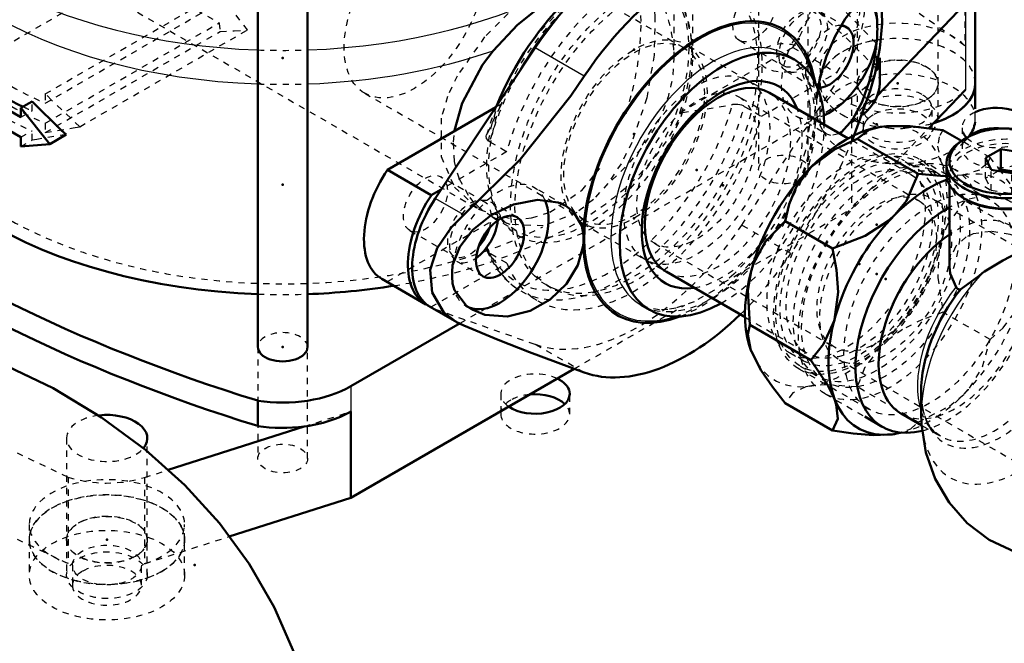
# Model space of a CAD drawing. Header units: millimetres. Extents: x -907 to 463, y -591 to 1160.
# Tile 17 of 60: x -205 to -46, y -209 to -108. Entities that reach past the tile are written whole.
import ezdxf

# ---------------------------------------------------------------- set-up
doc = ezdxf.new("R2010")
doc.units = ezdxf.units.MM
doc.linetypes.add('Dashed', pattern=[2, 1, -1])
for name, color, linetype, lineweight in [('2d ConnectionPoints', 7, 'Continuous', 50), ('AM_0', 7, 'Continuous', 50), ('AM_4', 3, 'Continuous', 25), ('AM_9', 6, 'Dashed', 25)]:
    doc.layers.add(name, color=color, linetype=linetype, lineweight=lineweight)

# ---------------------------------------------------------------- blocks, each defined once
blk = doc.blocks.new('2_TankUG1042142_0_in_HSVP164161451021531101300230_6')
at = {"layer": 'AM_0'}
blk.add_lwpolyline([(-156.51, -233.89), (-156.51, -233.86), (-157, -225.69), (-158.45, -217.74), (-160.8, -210.07), (-164, -202.73), (-168.02, -195.77), (-172.82, -189.21), (-178.38, -183.07), (-184.7, -177.39), (-191.78, -172.18), (-199.59, -167.49), (-208.1, -163.39)], dxfattribs=at)
blk = doc.blocks.new('17_Base_plate_2_15_1UG1041586_0_in_HSVP164161451021531101300230_6')
at = {"layer": 'AM_0'}
for centre, start_param, end_param in [((-47.73, -125.53), 0, 2.240752), ((-47.73, -125.53), 3.398932, 3.669341), ((-47.73, -128.8), 1.376089, 2.455114), ((-121.98, -168.39), 0.785398, 0.875846), ((-121.98, -168.39), 6.283185, 7.068583), ((-121.98, -168.39), 3.836543, 6.283185), ((-121.98, -171.66), 0.534847, 1.731535)]:
    blk.add_ellipse(centre, major_axis=(5.55, 0), ratio=0.577288, start_param=start_param, end_param=end_param, dxfattribs=at)
at = {"layer": 'AM_9'}
for p, q in [((-69.19, -122.47), (-69.19, -125.73)), ((-58.09, -125.73), (-58.09, -122.47)), ((-53.28, -125.53), (-53.28, -128.8)), ((-127.53, -168.39), (-127.53, -171.66)), ((-116.43, -171.66), (-116.43, -168.39)), ((-196.47, -195.95), (-196.47, -199.21)), ((-185.37, -199.21), (-185.37, -195.95))]:
    blk.add_line(p, q, dxfattribs=at)
for centre, start_param, end_param in [((-63.64, -122.47), 2.369641, 3.141593), ((-63.64, -122.47), 0.785398, 2.369641), ((-63.64, -122.47), 0.513595, 0.785398), ((-63.64, -122.47), 4.992995, 6.79678), ((-63.64, -122.47), 3.141593, 3.388893), ((-63.64, -122.47), 3.388893, 4.431783), ((-63.64, -125.73), -3.926991, -3.67644), ((-63.64, -125.73), 0, 2.356194), ((-47.73, -125.53), 2.240752, 3.398932), ((-63.64, -125.73), 2.879549, 3.141593), ((-63.64, -125.73), 2.606746, 2.879549), ((-63.64, -125.73), 3.141593, 6.283185), ((-63.64, -122.47), 4.431783, 4.992995), ((-47.73, -125.53), 3.669341, 6.092598), ((-47.73, -128.8), -3.828071, -3.703572), ((-47.73, -128.8), 0.534847, 1.376089), ((-47.73, -128.8), 2.883031, 6.283185), ((-47.73, -128.8), -3.439839, -3.400154), ((-47.73, -128.8), 2.606746, 2.843347), ((-47.73, -128.8), -3.703572, -3.67644), ((-121.98, -168.39), 0.875846, 3.836543), ((-121.98, -171.66), 2.356194, 2.980854), ((-121.98, -171.66), 1.731535, 2.356194), ((-121.98, -171.66), 3.141593, 6.818032), ((-121.98, -171.66), 2.980854, 3.141593), ((-190.92, -199.21), 3.141593, 8.63938), ((-190.92, -199.21), 2.356194, 3.141593)]:
    blk.add_ellipse(centre, major_axis=(5.55, 0), ratio=0.577288, start_param=start_param, end_param=end_param, dxfattribs=at)
blk.add_ellipse((-190.92, -195.95), major_axis=(5.55, 0), ratio=0.577288, dxfattribs=at)
blk = doc.blocks.new('36_Check_valve_UG1159572_0001_3_0_in_HSVP164161451021531101300230_6')
at = {"layer": 'AM_0'}
for p, q in [((-52.61, -127.19), (-52.96, -127.4)), ((-39.31, -127.4), (-39.67, -127.19)), ((-47.04, -128.99), (-49.48, -130.41)), ((-47.04, -132.26), (-47.04, -128.99)), ((-43.69, -129.51), (-47.04, -128.99)), ((-43.69, -131.96), (-43.69, -129.51)), ((-42.79, -131.44), (-43.69, -129.51)), ((-55.79, -131.33), (-55.79, -132.97)), ((-49.48, -130.41), (-48.59, -132.34)), ((-45.24, -132.86), (-42.79, -131.44)), ((-36.49, -132.97), (-36.49, -131.33)), ((-48.59, -132.34), (-45.24, -132.86)), ((-47.04, -132.26), (-47.47, -132.51)), ((-44.81, -132.61), (-47.04, -132.26)), ((-55.29, -134.74), (-55.29, -147.87)), ((-36.99, -137.87), (-36.99, -134.74)), ((-52.96, -136.91), (-52.61, -137.11)), ((-39.67, -137.11), (-39.31, -136.91)), ((-35.64, -136.99), (-35.99, -137.19)), ((-30.06, -138.79), (-32.51, -140.21)), ((-30.06, -142.06), (-30.06, -138.79)), ((-26.72, -139.31), (-30.06, -138.79)), ((-26.72, -141.76), (-26.72, -139.31)), ((-25.82, -141.24), (-26.72, -139.31)), ((-32.51, -140.21), (-31.62, -142.14)), ((-38.82, -141.13), (-38.82, -142.76)), ((-31.62, -142.14), (-28.27, -142.66)), ((-30.06, -142.06), (-30.5, -142.31)), ((-27.83, -142.4), (-30.06, -142.06)), ((-28.27, -142.66), (-25.82, -141.24)), ((-19.52, -142.76), (-19.52, -141.13)), ((-38.32, -144.53), (-38.32, -148.74)), ((-20.02, -153.82), (-20.02, -144.53)), ((-35.99, -146.7), (-35.64, -146.91)), ((-22.7, -146.91), (-22.34, -146.7)), ((-20.07, -154.75), (-20.02, -153.83)), ((-5.21, -160.69), (-9.55, -158.18)), ((-59.85, -168.07), (-59.84, -171.69)), ((-68.94, -172.05), (-66.11, -173.68)), ((-63.07, -171.57), (-59.74, -173.49)), ((-30.4, -194.3), (-26.06, -196.8))]:
    blk.add_line(p, q, dxfattribs=at)
for points in [[(-38.64, -142.6), (-40.1, -143.46), (-42.12, -144.54), (-44.35, -145.67), (-46.71, -146.89), (-49.65, -148.69), (-50.03, -148.97)], [(-9.77, -158.32), (-10.6, -155.52), (-12.51, -151.49), (-15.14, -147.93), (-18.42, -144.97), (-19.95, -143.93)], [(-55.29, -147.86), (-55.18, -149), (-54.24, -151.21)], [(-53.47, -151.52), (-50.54, -149.36), (-50.03, -148.97)], [(-29.97, -158.75), (-33.82, -156.14), (-36.53, -153.32), (-38.02, -150.53), (-38.32, -148.71)], [(-54.24, -151.21), (-53.98, -151.48), (-53.71, -151.59), (-53.47, -151.52)], [(-21.2, -157.67), (-20.71, -156.93), (-20.07, -154.78), (-20.07, -154.75)], [(-24.67, -159.67), (-22.61, -158.85), (-21.2, -157.67)], [(-29.97, -158.75), (-27.68, -159.61), (-24.93, -159.72), (-24.67, -159.67)], [(-59.84, -171.45), (-59.78, -173.25), (-59.08, -177.82), (-57.59, -182.06), (-55.35, -185.9), (-52.43, -189.21), (-48.9, -191.87), (-44.67, -193.86), (-40.31, -194.89), (-35.98, -195.05), (-31.75, -194.42), (-30.4, -194.05)]]:
    blk.add_lwpolyline(points, dxfattribs=at)
for centre, major_axis, ratio, start_param, end_param in [((-46.14, -130.93), (9.15, 0), 0.577288, 0.687564, 2.356194), ((-46.14, -131.33), (9.65, 0), 0.577288, 2.356194, 6.388356), ((-46.14, -130.93), (9.15, 0), 0.577288, 2.356194, 6.36923), ((-46.14, -131.33), (9.65, 0), 0.577288, 0.748437, 0.785236), ((-46.14, -132.97), (9.65, 0), 0.577288, 3.141593, 5.49795), ((-46.14, -132.97), (9.65, 0), 0.577288, 5.49795, 6.283185), ((-29.17, -140.72), (9.15, 0), 0.577288, 1.484752, 2.356194), ((-46.14, -133.38), (9.15, 0), 0.577288, 3.926828, 5.49795), ((-29.17, -141.13), (9.65, 0), 0.577288, 2.356194, 6.283185), ((-29.17, -140.72), (9.15, 0), 0.577288, 2.356194, 6.36923), ((-55.68, -155.63), (-10.42, -18.06), 0.577382, 3.90005, 6.796232), ((-29.17, -141.13), (9.65, 0), 0.577288, 6.283185, 6.388356), ((-54.32, -156.42), (-8.75, -15.16), 0.577382, 4.005515, 6.283185), ((-29.17, -142.76), (9.65, 0), 0.577288, 3.141593, 6.283185), ((-29.17, -143.17), (9.15, 0), 0.577288, 3.926828, 5.49795), ((-47.07, -160.6), (-9.04, -15.66), 0.577382, 4.451419, 5.503695), ((-19.98, -176.24), (-10.42, -18.06), 0.577382, 3.141593, 6.283185)]:
    blk.add_ellipse(centre, major_axis=major_axis, ratio=ratio, start_param=start_param, end_param=end_param, dxfattribs=at)
at = {"layer": 'AM_4'}
for centre, major_axis, start_param, end_param in [((-43.94, -162.41), (-11.24, -19.46), 4.319893, 5.495607), ((-48.07, -160.03), (-8.75, -15.16), 4.449508, 5.811021), ((-25.01, -173.33), (-11.25, -19.48), 2.750672, 3.609833), ((-22.93, -174.53), (-9.79, -16.96), 3.212161, 3.801336), ((-21.94, -175.11), (-9.5, -16.45), 3.543073, 5.881705), ((-25.01, -173.33), (-11.25, -19.48), 4.243986, 6.674106), ((-22.93, -174.53), (-9.79, -16.96), 4.052483, 6.212617)]:
    blk.add_ellipse(centre, major_axis=major_axis, ratio=0.577382, start_param=start_param, end_param=end_param, dxfattribs=at)
at = {"layer": 'AM_9'}
for p, q in [((-49.48, -133.68), (-49.48, -130.41)), ((-42.79, -134.71), (-42.79, -131.44)), ((-45.26, -137.57), (-54.45, -132.26)), ((-47.47, -132.51), (-49.48, -133.68)), ((-48.59, -135.61), (-48.59, -132.34)), ((-45.24, -136.12), (-45.24, -132.86)), ((-43.69, -132.78), (-44.81, -132.61)), ((-43.69, -132.78), (-43.69, -131.96)), ((-42.79, -134.71), (-43.69, -132.78)), ((-55.29, -133.38), (-55.29, -134.74)), ((-49.48, -133.68), (-48.59, -135.61)), ((-45.24, -136.12), (-42.79, -134.71)), ((-36.99, -134.74), (-36.99, -133.38)), ((-48.59, -135.61), (-45.24, -136.12)), ((-1.16, -169.78), (-58.08, -136.92)), ((-36.99, -141.36), (-36.99, -137.87)), ((-22.34, -137.19), (-22.7, -136.99)), ((-32.51, -143.47), (-32.51, -140.21)), ((-39.32, -144.87), (-45.57, -141.26)), ((-37.86, -141.94), (-37.02, -141.29)), ((-30.5, -142.31), (-32.51, -143.47)), ((-31.62, -145.4), (-31.62, -142.14)), ((-26.72, -142.58), (-27.83, -142.4)), ((-26.72, -142.58), (-26.72, -141.76)), ((-25.82, -144.51), (-26.72, -142.58)), ((-25.82, -144.51), (-25.82, -141.24)), ((-38.32, -143.17), (-38.32, -144.53)), ((-32.51, -143.47), (-31.62, -145.4)), ((-28.27, -145.92), (-28.27, -142.66)), ((-20.02, -144.53), (-20.02, -143.17)), ((-31.62, -145.4), (-28.27, -145.92)), ((-28.27, -145.92), (-25.82, -144.51)), ((-20.02, -153.83), (-20.05, -153.02)), ((-12.63, -158.55), (-12.31, -158.73)), ((-11.23, -159.35), (-12.44, -158.65)), ((-10.11, -161.3), (-9.61, -162.62)), ((1.05, -164.31), (-5.21, -160.69)), ((-73.08, -162.9), (-16.16, -195.76)), ((-9.61, -162.62), (-9.45, -163.2)), ((-9.11, -164.2), (-9.17, -162.37)), ((-9.09, -166.41), (-9.11, -164)), ((-75.3, -168.38), (-68.94, -172.05)), ((-59.74, -169.82), (-59.81, -169.17)), ((-59.74, -173.49), (-56.81, -175.18)), ((-31.44, -191.56), (-30.23, -192.26)), ((-26.82, -192.65), (-24.97, -191.68)), ((-25.15, -191.78), (-23.05, -190.59)), ((-29.63, -192.2), (-30.25, -192.06)), ((-26.06, -196.8), (-19.79, -200.42))]:
    blk.add_line(p, q, dxfattribs=at)
for points in [[(-32.31, -140.67), (-35.51, -140.99), (-37.12, -141.31)], [(-26.11, -141.34), (-26.88, -141.16), (-31.24, -140.66), (-32.31, -140.67)], [(-41.89, -144.08), (-42.85, -143.66), (-45.52, -142.73), (-48.6, -142.24), (-51.5, -142.62), (-52.61, -143.11), (-54.29, -144.63), (-55.16, -146.65), (-55.29, -147.86)], [(-36.99, -141.3), (-37.23, -141.58), (-38.36, -142.42), (-38.64, -142.6)], [(-19.95, -143.93), (-22.55, -142.57), (-26.11, -141.34)], [(-40.67, -144.13), (-41.01, -144.25), (-41.3, -144.25)], [(-38.32, -148.71), (-38.28, -148.07), (-37.47, -146.02), (-35.76, -144.47), (-33.37, -143.52), (-30.54, -143.28), (-27.6, -143.81), (-24.82, -145.12), (-22.47, -147.19), (-20.79, -149.96), (-20.05, -153.02)], [(-41.29, -144.25), (-40.62, -144.36), (-39.36, -144.85)], [(-9.17, -162.37), (-9.45, -159.92), (-9.77, -158.32)], [(-12.31, -158.73), (-11.36, -159.49), (-11.11, -159.75)], [(-11.11, -159.75), (-10.13, -161.27), (-10.11, -161.3)], [(-9.45, -163.2), (-9.3, -163.98), (-9.09, -166.54)], [(-59.32, -171.78), (-59.63, -170.55), (-59.74, -169.82)], [(-58.39, -173.71), (-58.89, -172.84), (-59.32, -171.78)], [(-56.76, -175.21), (-57.71, -174.5), (-58.39, -173.71)], [(-30.25, -192.06), (-31.08, -191.75), (-31.28, -191.65)], [(-30.4, -194.05), (-27.68, -193.05), (-26.82, -192.65)]]:
    blk.add_lwpolyline(points, dxfattribs=at)
for centre, major_axis, ratio, start_param, end_param in [((-46.14, -131.33), (9.65, 0), 0.577288, 0.785236, 2.356194), ((-46.14, -132.97), (9.65, 0), 0.577288, 0, 3.141593), ((-46.14, -133.38), (9.15, 0), 0.577288, 5.49795, 9.424778), ((-46.14, -131.33), (9.65, 0), 0.577288, 0.10517, 0.748437), ((-46.14, -130.93), (9.15, 0), 0.577288, 0.086044, 0.687564), ((-46.14, -133.38), (9.15, 0), 0.577288, 3.141593, 3.926828), ((-55.68, -155.63), (-10.42, -18.06), 0.577382, 0.513047, 3.90005), ((-29.17, -141.13), (9.65, 0), 0.577288, 0.10517, 2.356194), ((-29.17, -140.72), (9.15, 0), 0.577288, 0.086044, 1.484752), ((-29.17, -143.17), (9.15, 0), 0.577288, 5.49795, 9.424778), ((-29.17, -142.76), (9.65, 0), 0.577288, 6.283185, 8.63938), ((-54.32, -156.42), (-8.75, -15.16), 0.577382, 0, 4.005515), ((-29.17, -142.76), (9.65, 0), 0.577288, 2.356194, 3.141593), ((-43.94, -162.41), (-11.24, -19.46), 0.577382, 5.495607, 9.817112), ((-47.07, -160.6), (-9.04, -15.66), 0.577382, 5.503695, 9.685586), ((-48.07, -160.03), (-8.75, -15.16), 0.577382, 5.811021, 9.687496), ((-29.17, -143.17), (9.15, 0), 0.577288, 3.141593, 3.926828), ((-21.94, -175.11), (-9.5, -16.45), 0.577382, 5.881705, 9.826259), ((-22.93, -174.53), (-9.79, -16.96), 0.577382, 6.212617, 9.495346), ((-25.01, -173.33), (-11.25, -19.48), 0.577382, 0.390921, 2.750672), ((-19.98, -176.24), (-10.42, -18.06), 0.577382, 0, 3.141593)]:
    blk.add_ellipse(centre, major_axis=major_axis, ratio=ratio, start_param=start_param, end_param=end_param, dxfattribs=at)
for centre, major_axis in [((-64.88, -150.32), (-10.42, -18.06)), ((-65.58, -149.91), (9.56, 16.56)), ((-65.58, -149.91), (7.5, 12.99)), ((-20.73, -175.81), (-9.5, -16.45)), ((-9.37, -182.37), (-10.42, -18.06)), ((-8.66, -182.77), (-9.56, -16.56)), ((-8.66, -182.77), (7.5, 12.99))]:
    blk.add_ellipse(centre, major_axis=major_axis, ratio=0.577382, dxfattribs=at)
blk = doc.blocks.new('37_Nut_UG1064767_0002_6_0_in_HSVP164161451021531101300230_6')
at = {"layer": 'AM_0'}
for p, q in [((-53.38, -127.65), (-56.35, -125.94)), ((-60.32, -132.97), (-70.14, -127.3)), ((-74.11, -144.99), (-81.72, -140.59)), ((-77.63, -162.94), (-87.45, -157.27)), ((-74.11, -174.29), (-81.72, -169.9))]:
    blk.add_line(p, q, dxfattribs=at)
for points in [[(-70.14, -127.3), (-68.23, -125.86), (-66.39, -125.38)], [(-66.39, -125.38), (-65.39, -125.26), (-61.6, -125.29), (-56.35, -125.94)], [(-77.51, -131.8), (-77.41, -131.7), (-73.72, -128.98), (-70.14, -127.3)], [(-81.72, -140.59), (-81.11, -137.86), (-79.97, -135.09), (-77.51, -131.8)], [(-60.32, -132.97), (-62.23, -137.3), (-64.08, -139.56)], [(-55.55, -133.31), (-56.74, -133.29), (-60.32, -132.97)], [(-87.23, -148.64), (-86.83, -147.38), (-84.92, -143.85), (-81.72, -140.59)], [(-64.08, -139.56), (-65.07, -140.47), (-68.86, -142.92), (-74.11, -144.99)], [(-74.11, -144.99), (-73.48, -148.44), (-73.24, -152), (-73.8, -156.39)], [(-87.45, -157.27), (-87.73, -151.67), (-87.23, -148.64)], [(-73.8, -156.39), (-73.83, -156.53), (-75.56, -160.39), (-77.63, -162.94)], [(-87.23, -161.48), (-87.27, -161.39), (-87.78, -158.83), (-87.45, -157.27)], [(-81.72, -169.9), (-83.78, -167.27), (-85.61, -164.62), (-87.23, -161.48)], [(-77.63, -162.94), (-74.83, -167.1), (-73.8, -169.24)], [(-73.8, -169.24), (-73.51, -170.1), (-73.28, -172.4), (-74.11, -174.29)], [(-74.11, -174.29), (-70.81, -174.76), (-67.6, -175.02), (-64.08, -174.85)]]:
    blk.add_lwpolyline(points, dxfattribs=at)
for centre, start_param, end_param in [((-71.95, -146.24), 3.577844, 5.846772), ((-58.51, -153.99), 3.750824, 6.789892)]:
    blk.add_ellipse(centre, major_axis=(-11.5, -19.92), ratio=0.577382, start_param=start_param, end_param=end_param, dxfattribs=at)
at = {"layer": 'AM_9'}
for p, q in [((-48.74, -130.34), (-53.38, -127.65)), ((-60.83, -131.87), (-62.95, -130.65)), ((-48.78, -137.13), (-60.09, -130.6)), ((-48.74, -130.34), (-49.12, -131.11)), ((-46.96, -132.59), (-48.74, -130.34)), ((-53.56, -136.31), (-52.83, -137.29)), ((-43.01, -142.96), (-52.83, -137.29)), ((-48.74, -159.64), (-56.35, -155.25)), ((-80.95, -161.83), (-78.83, -163.05)), ((-79.56, -164.33), (-68.25, -170.86)), ((-60.32, -172.94), (-70.14, -167.27))]:
    blk.add_line(p, q, dxfattribs=at)
for points in [[(-56.35, -125.94), (-56.98, -127.02), (-57.22, -128.48), (-56.67, -130.99)], [(-56.67, -130.99), (-56.63, -131.09), (-55.11, -134.02)], [(-49.12, -131.11), (-49.35, -131.42), (-50.49, -132.36), (-52.95, -133.14)], [(-43.23, -138.75), (-43.63, -137.83), (-45.54, -134.56), (-46.96, -132.59)], [(-52.95, -133.14), (-53.05, -133.15), (-55.55, -133.31)], [(-52.83, -137.29), (-55.63, -141.12), (-56.67, -143.84)], [(-43.01, -142.96), (-42.73, -140.59), (-43.23, -138.75)], [(-56.67, -143.84), (-56.95, -145.16), (-57.18, -149.66), (-56.35, -155.25)], [(-43.23, -151.6), (-43.19, -151.46), (-42.68, -146.9), (-43.01, -142.96)], [(-48.74, -159.64), (-46.68, -157.74), (-44.85, -155.37), (-43.23, -151.6)], [(-56.35, -155.25), (-59.65, -156.43), (-62.86, -158), (-66.39, -160.68)], [(-52.95, -168.43), (-52.06, -167.46), (-49.96, -164.04), (-48.74, -159.64)], [(-66.39, -160.68), (-66.48, -160.78), (-68.96, -164.2), (-70.14, -167.27)], [(-77.51, -167.1), (-78.4, -167.28), (-80.5, -168.23), (-81.72, -169.9)], [(-70.14, -167.27), (-75.14, -166.92), (-77.51, -167.1)], [(-60.32, -172.94), (-55.32, -170.38), (-52.95, -168.43)], [(-64.08, -174.85), (-63.98, -174.84), (-61.5, -174.01), (-60.32, -172.94)]]:
    blk.add_lwpolyline(points, dxfattribs=at)
for centre, start_param, end_param in [((-71.95, -146.24), 5.846772, 9.861029), ((-58.51, -153.99), 0.506707, 3.750824)]:
    blk.add_ellipse(centre, major_axis=(-11.5, -19.92), ratio=0.577382, start_param=start_param, end_param=end_param, dxfattribs=at)
for centre, major_axis in [((-71.95, -146.24), (-9, -15.59)), ((-69.83, -147.46), (-9.74, -16.87)), ((-69.83, -147.46), (-9, -15.59)), ((-58.51, -153.99), (-9.74, -16.87))]:
    blk.add_ellipse(centre, major_axis=major_axis, ratio=0.577382, dxfattribs=at)
blk = doc.blocks.new('38_Pipe_pieceUG1159619_0001_6_0_in_HSVP164161451021531101300230_6')
at = {"layer": 'AM_0'}
for p, q in [((-71.58, -127.25), (-84.29, -119.92)), ((-100.91, -148.71), (-88.21, -156.05))]:
    blk.add_line(p, q, dxfattribs=at)
at = {"layer": 'AM_9'}
for p, q in [((-84.29, -119.92), (-87.68, -117.96)), ((-60.2, -137.32), (-89.19, -120.58)), ((-61.51, -133.07), (-71.58, -127.25)), ((-57.5, -132.64), (-60.33, -131.01)), ((-102.79, -144.14), (-73.8, -160.87)), ((-104.3, -146.76), (-100.91, -148.71)), ((-88.21, -156.05), (-78.14, -161.86)), ((-79.33, -163.92), (-76.5, -165.55))]:
    blk.add_line(p, q, dxfattribs=at)
for centre, major_axis in [((-95.99, -132.36), (8.31, 14.4)), ((-95.99, -132.36), (6.8, 11.78)), ((-69.83, -147.46), (9.5, 16.45)), ((-67, -149.1), (9.5, 16.45)), ((-69.83, -147.46), (8.31, 14.4)), ((-67, -149.1), (6.8, 11.78))]:
    blk.add_ellipse(centre, major_axis=major_axis, ratio=0.577382, dxfattribs=at)
blk = doc.blocks.new('100_WASHER1_3618060046_A0_11_0_in_HSVP164161451021531101300230_6')
at = {"layer": 'AM_9'}
for p, q in [((-203.42, -191.86), (-203.42, -197.58)), ((-197.42, -191.86), (-197.42, -197.58)), ((-184.42, -197.58), (-184.42, -191.86)), ((-178.42, -197.58), (-178.42, -191.86))]:
    blk.add_line(p, q, dxfattribs=at)
for centre, major_axis in [((-190.92, -191.86), (12.5, 0)), ((-190.92, -197.58), (12.5, 0)), ((-190.92, -197.58), (6.5, 0))]:
    blk.add_ellipse(centre, major_axis=major_axis, ratio=0.577288, dxfattribs=at)
for start_param, end_param in [(0, 3.141593), (3.141593, 5.497787), (5.497787, 6.283185)]:
    blk.add_ellipse((-190.92, -191.86), major_axis=(6.5, 0), ratio=0.577288, start_param=start_param, end_param=end_param, dxfattribs=at)
blk = doc.blocks.new('101_WASHER1_3618060046_A0_12_0_in_HSVP164161451021531101300230_6')
at = {"layer": 'AM_0'}
blk.add_line((-51.14, -122.47), (-51.14, -118.39), dxfattribs=at)
for centre, start_param, end_param in [((-63.64, -118.39), 5.497787, 6.283185), ((-63.64, -118.39), 5.19646, 5.497787), ((-63.64, -124.1), 5.878243, 6.206876)]:
    blk.add_ellipse(centre, major_axis=(12.5, 0), ratio=0.577288, start_param=start_param, end_param=end_param, dxfattribs=at)
at = {"layer": 'AM_9'}
for p, q in [((-76.14, -118.39), (-76.14, -124.1)), ((-70.14, -118.39), (-70.14, -124.1)), ((-57.14, -124.1), (-57.14, -118.39)), ((-51.14, -124.1), (-51.14, -122.47))]:
    blk.add_line(p, q, dxfattribs=at)
for centre, major_axis, start_param, end_param in [((-63.64, -118.39), (12.5, 0), 0, 1.798149), ((-63.64, -118.39), (12.5, 0), 1.883569, 2.224626), ((-63.64, -118.39), (12.5, 0), -4.485036, -4.399616), ((-63.64, -118.39), (12.5, 0), 2.224626, 4.126621), ((-63.64, -118.39), (6.5, 0), 2.030644, 3.846331), ((-63.64, -118.39), (6.5, 0), 3.846331, 8.313829), ((-63.64, -124.1), (12.5, 0), 6.206876, 9.424778), ((-63.64, -124.1), (6.5, 0), 3.141593, 8.558963), ((-63.64, -124.1), (6.5, 0), 2.275778, 2.57665), ((-63.64, -124.1), (6.5, 0), 2.57665, 3.141593), ((-63.64, -124.1), (12.5, 0), 3.141593, 4.380256), ((-63.64, -118.39), (12.5, 0), 4.126621, 4.174068), ((-63.64, -118.39), (12.5, 0), 4.174068, 4.478334), ((-63.64, -118.39), (12.5, 0), 4.919245, 5.19646), ((-63.64, -118.39), (12.5, 0), 4.478334, 4.506466), ((-63.64, -124.1), (12.5, 0), -0.830205, -0.566934), ((-63.64, -124.1), (12.5, 0), -0.566934, -0.404943), ((-63.64, -124.1), (12.5, 0), 4.67639, 5.45298), ((-63.64, -124.1), (12.5, 0), 4.380256, 4.637236), ((-63.64, -124.1), (12.5, 0), 4.637236, 4.67639)]:
    blk.add_ellipse(centre, major_axis=major_axis, ratio=0.577288, start_param=start_param, end_param=end_param, dxfattribs=at)
blk = doc.blocks.new('102_Stud_431251_9_0_in_HSVP164161451021531101300230_6')
at = {"layer": 'AM_0'}
for p, q in [((-166.63, 167.63), (-166.63, -160.84)), ((-158.63, -160.84), (-158.63, 167.63))]:
    blk.add_line(p, q, dxfattribs=at)
blk.add_ellipse((-162.63, -160.84), major_axis=(-4, 0), ratio=0.577288, start_param=0, end_param=3.141593, dxfattribs=at)
at = {"layer": 'AM_9'}
blk.add_ellipse((-162.63, -160.84), major_axis=(-4, 0), ratio=0.577288, start_param=3.141593, end_param=6.283185, dxfattribs=at)
blk = doc.blocks.new('105_Stud_431251_12_0_in_HSVP164161451021531101300230_6')
at = {"layer": 'AM_9'}
for p, q in [((-86.02, -94.45), (-86.02, -114.3)), ((-78.02, -114.3), (-78.02, -95.95))]:
    blk.add_line(p, q, dxfattribs=at)
blk.add_ellipse((-82.02, -114.3), major_axis=(-4, 0), ratio=0.577288, dxfattribs=at)
blk = doc.blocks.new('106_2463618060046G3_0_in_HSVP164161451021531101300230_6')
at = {"layer": 'AM_0'}
for p, q in [((-51.14, -118.39), (-51.14, -102.05)), ((-66.92, -120.38), (-52.7, -105.55)), ((-66.52, -118.38), (-66.52, -114.3)), ((-58.67, -125.65), (-52.7, -119.43)), ((-151.67, -167.16), (-134.08, -157)), ((-151.67, -185.13), (-115.71, -164.36)), ((-166.65, -169.48), (-166.65, -173.56)), ((-151.67, -171.25), (-151.67, -185.13)), ((-181.09, -180.64), (-159.17, -173.64)), ((-171.24, -191.37), (-151.67, -185.13))]:
    blk.add_line(p, q, dxfattribs=at)
for centre, major_axis, start_param, end_param in [((-82.02, -114.3), (15.5, 0), 6.073953, 6.283185), ((-82.02, -118.38), (15.5, 0), 5.681969, 6.283185), ((-63.64, -118.39), (12.5, 0), 5.19646, 6.283185), ((-61.03, -55.65), (223.68, 0), 3.780032, 4.220664), ((-61.03, -59.73), (223.68, 0), 3.780032, 4.220664), ((-162.63, -160.84), (-4, 0), 6.283185, 9.424778), ((-162.63, -160.84), (15.5, 0), 4.45059, 5.497787), ((-190.92, -175.53), (-6.5, 0), 2.704488, 4.913859), ((-162.63, -164.92), (15.5, 0), 4.937576, 5.497787), ((-162.63, -164.92), (15.5, 0), 4.45059, 4.937576)]:
    blk.add_ellipse(centre, major_axis=major_axis, ratio=0.577288, start_param=start_param, end_param=end_param, dxfattribs=at)
at = {"layer": 'AM_4'}
for p, q in [((-52.7, -105.55), (-52.7, -119.43)), ((-151.67, -167.16), (-151.67, -171.25))]:
    blk.add_line(p, q, dxfattribs=at)
at = {"layer": 'AM_9'}
for p, q in [((-52.81, -98.45), (-52.81, -112.33)), ((-70.14, -102.05), (-70.14, -118.39)), ((-57.14, -118.39), (-57.14, -102.05)), ((-67.05, -111.98), (-67.05, -116.07)), ((-86.02, -114.3), (-86.02, -132.26)), ((-78.02, -132.26), (-78.02, -114.3)), ((-71.06, -124.71), (-66.92, -120.38)), ((-134.08, -157), (-71.06, -120.63)), ((-71.06, -120.63), (-71.06, -138.59)), ((-71.06, -138.59), (-58.67, -125.65)), ((-91.74, -150.53), (-71.06, -138.59)), ((-115.71, -164.36), (-97.92, -154.1)), ((-166.63, -160.84), (-166.63, -178.8)), ((-158.63, -178.8), (-158.63, -160.84)), ((-159.17, -173.64), (-151.67, -171.25)), ((-197.42, -175.53), (-197.42, -191.86)), ((-184.42, -191.86), (-184.42, -175.53)), ((-184.87, -181.85), (-181.09, -180.64)), ((-197.17, -181.78), (-197.17, -195.66)), ((-184.87, -181.85), (-184.87, -195.73)), ((-203.42, -189.41), (-203.42, -191.86)), ((-178.42, -191.86), (-178.42, -189.41)), ((-184.87, -195.73), (-171.24, -191.37))]:
    blk.add_line(p, q, dxfattribs=at)
for centre, major_axis, start_param, end_param in [((-264.23, -177.04), (223.68, 0), 0.491725, 1.079072), ((-431.87, -287.69), (485.75, 0), 0.675584, 0.895212), ((-264.23, -172.95), (223.68, 0), 0.491725, 0.657356), ((-63.64, -115.94), (12.5, 0), 0.523599, 3.141593), ((-63.64, -118.39), (12.5, 0), 6.283185, 10.409806), ((-63.64, -115.94), (12.5, 0), 3.141593, 5.777893), ((-82.02, -114.3), (15.5, 0), 5.497787, 6.073953), ((-82.02, -118.38), (15.5, 0), 6.283185, 6.544985), ((-82.02, -118.38), (15.5, 0), -0.785398, -0.601216), ((-63.64, -118.39), (12.5, 0), 4.126621, 4.174068), ((-63.64, -118.39), (12.5, 0), 4.174068, 4.478334), ((-63.64, -118.39), (12.5, 0), 4.919245, 5.19646), ((-63.64, -118.39), (12.5, 0), 4.478334, 4.506466), ((106.6, 37.04), (485.75, 0), 3.91593, 4.036805), ((-162.63, -160.84), (-4, 0), 3.141593, 6.283185), ((-190.92, -175.53), (-6.5, 0), 4.913859, 8.987673), ((106.6, 23.16), (485.75, 0), 3.91593, 4.036805), ((-190.92, -189.41), (12.5, 0), 5.217681, 10.471976), ((-190.92, -175.53), (12.5, 0), 4.18879, 5.217681), ((-190.92, -191.86), (12.5, 0), 5.497787, 9.424778), ((-190.92, -191.86), (12.5, 0), 3.141593, 5.497787)]:
    blk.add_ellipse(centre, major_axis=major_axis, ratio=0.577288, start_param=start_param, end_param=end_param, dxfattribs=at)
for centre, major_axis in [((-82.02, -114.3), (-4, 0)), ((-63.64, -118.39), (-6.5, 0)), ((-82.02, -132.26), (-4, 0)), ((-162.63, -178.8), (-4, 0)), ((-190.92, -191.86), (-6.5, 0))]:
    blk.add_ellipse(centre, major_axis=major_axis, ratio=0.577288, dxfattribs=at)
blk = doc.blocks.new('116_Oval_flangeG_1___33_25_6_0_in_HSVP164161451021531101300230_6')
at = {"layer": 'AM_0'}
for p, q in [((-72.64, -99.15), (-88.74, -93.5)), ((-67.58, -101.98), (-71.84, -99.52)), ((-68.04, -101.81), (-67.62, -101.96)), ((-66.89, -102.78), (-66.3, -104.78)), ((-121.98, -112.68), (-138.08, -136.93)), ((-80.29, -114.55), (-81.7, -113.73)), ((-68.04, -119.62), (-70.83, -127.31)), ((-138.87, -154.38), (-134.61, -156.84)), ((-104.97, -154.05), (-103.56, -154.86)), ((-133.48, -157.4), (-134.63, -156.83))]:
    blk.add_line(p, q, dxfattribs=at)
for points in [[(-80.85, -98.06), (-73.55, -100.45), (-70.51, -101.29), (-68.04, -101.81)], [(-76.67, -120.8), (-76.14, -117.48), (-75.09, -114.03), (-73.7, -110.79), (-72.11, -108.01), (-70.46, -105.97), (-68.94, -105.02), (-68.12, -105.13)], [(-68.12, -105.13), (-67.75, -105.45), (-67.06, -107.22), (-66.93, -108.19)], [(-66.3, -104.78), (-66.24, -105.26), (-66.14, -108.75), (-66.51, -112.71), (-67.32, -116.95), (-68.04, -119.62)], [(-66.93, -111.13), (-67.36, -114.53), (-68.16, -117.99), (-69.34, -121.35), (-70.89, -124.28), (-72.66, -126.23), (-73.12, -126.51)], [(-133.48, -139.58), (-124.39, -130.65), (-116.25, -120.4), (-114.08, -117.24)], [(-135.31, -147.67), (-134.14, -144.69), (-132.03, -141.98), (-129.09, -139.64), (-125.46, -137.91), (-121.63, -137.16), (-118.26, -137.57), (-117.07, -138.11)], [(-117.07, -138.11), (-115.83, -139.06), (-114.5, -141.34), (-114.25, -142.5)], [(-134.63, -156.83), (-136.67, -155.26), (-138.59, -152.05), (-138.87, -148.44), (-137.77, -144.91), (-135.47, -141.53), (-133.48, -139.58)], [(-114.25, -144.53), (-115.11, -147.66), (-116.94, -150.66), (-119.55, -153.2), (-122.79, -155.03), (-126.43, -155.92), (-130.07, -155.64), (-132.14, -154.81)], [(-132.14, -154.81), (-133.11, -154.14), (-134.95, -151.71), (-135.31, -150.61)], [(-114.08, -164.96), (-122.88, -161.7), (-127.96, -159.69), (-133.48, -157.4)]]:
    blk.add_lwpolyline(points, dxfattribs=at)
for centre, major_axis, start_param, end_param in [((-105.36, -126.95), (-18.75, -32.48), 3.249641, 4.604178), ((-97.46, -131.51), (18.75, 32.48), 0.108048, 1.462585), ((-78.84, -111.64), (-7, -12.12), 3.141593, 3.249641), ((-74.6, -114.09), (-5.5, -9.53), 2.520622, 3.141593), ((-95.46, -132.67), (-13.3, -23.04), 2.530483, 5.450846), ((-74.6, -114.09), (-2.75, -4.76), 0.297276, 3.426416), ((-101.12, -129.4), (24.19, 41.9), -0.822719, -0.748239), ((-91.92, -134.71), (-11.64, -20.16), 2.356113, 7.058379), ((-74.6, -114.09), (-5.5, -9.53), 0.665222, 2.191604), ((-92.6, -134.32), (-8.31, -14.4), 3.141593, 6.283185), ((-91.92, -134.71), (-9.14, -15.84), 2.711893, 6.712885), ((-131.88, -142.26), (-7, -12.12), 4.604178, 6.283185), ((-127.63, -144.71), (-5.5, -9.53), 6.283185, 9.029701), ((-131.88, -142.26), (-2.75, -4.76), 0.880923, 2.26067), ((-121.98, -147.97), (5.5, 9.53), -0.898998, -0.67196), ((-95.46, -132.67), (-13.3, -23.04), 5.544566, 6.894295), ((-101.12, -129.4), (24.19, 41.9), -3.964312, -3.889832), ((-93.34, -133.89), (-11.64, -20.16), 0, 0.020475), ((-97.46, -131.51), (18.75, 32.48), 3.249641, 4.253075)]:
    blk.add_ellipse(centre, major_axis=major_axis, ratio=0.577382, start_param=start_param, end_param=end_param, dxfattribs=at)
blk.add_ellipse((-127.63, -144.71), major_axis=(2.75, 4.76), ratio=0.577382, dxfattribs=at)
at = {"layer": 'AM_4'}
for p, q in [((-80.85, -98.06), (-88.74, -93.5)), ((-68.04, -101.81), (-72.64, -99.15)), ((-114.08, -117.24), (-121.98, -112.68)), ((-133.48, -139.58), (-138.08, -136.93))]:
    blk.add_line(p, q, dxfattribs=at)
for centre, major_axis, start_param, end_param in [((-95.46, -132.67), (-13.14, -22.76), 2.57753, 6.847248), ((-93.34, -133.89), (-11.64, -20.16), 3.138423, 6.283185)]:
    blk.add_ellipse(centre, major_axis=major_axis, ratio=0.577382, start_param=start_param, end_param=end_param, dxfattribs=at)
at = {"layer": 'AM_9'}
for p, q in [((-91.3, -102.59), (-92, -102.19)), ((-68.09, -105.15), (-69.1, -104.57)), ((-71.85, -109.33), (-76.09, -106.88)), ((-84.29, -119.92), (-97.75, -112.15)), ((-88.74, -141.22), (-72.64, -116.97)), ((-81.59, -116.41), (-77.35, -118.86)), ((-68.04, -119.62), (-72.64, -116.97)), ((-80.1, -123.62), (-75.06, -126.53)), ((-117.09, -138.09), (-122.13, -135.18)), ((-124.88, -139.95), (-129.13, -137.5)), ((-75.95, -137.76), (-78.54, -142.18)), ((-75.19, -136.39), (-75.95, -137.76)), ((-114.38, -140.94), (-100.91, -148.71)), ((-80.85, -145.78), (-88.74, -141.22)), ((-79.82, -144.21), (-80.85, -145.78)), ((-134.63, -147.02), (-130.38, -149.47)), ((-120.13, -150.9), (-119.42, -151.31)), ((-138.08, -154.75), (-121.98, -160.41)), ((-133.48, -157.4), (-138.08, -154.75)), ((-133.13, -154.23), (-132.12, -154.82)), ((-114.08, -164.96), (-121.98, -160.41))]:
    blk.add_line(p, q, dxfattribs=at)
for points in [[(-79.03, -116.75), (-78.22, -119.04), (-77.78, -122.12), (-77.76, -123.17)], [(-77.76, -123.17), (-77.84, -125.14), (-78.49, -129.23), (-79.78, -133.54), (-80.87, -136.21)], [(-76.33, -124.65), (-76.52, -123.94), (-76.67, -122.84)], [(-75.02, -126.55), (-75.72, -125.91), (-76.33, -124.65)], [(-73.12, -126.51), (-74.37, -126.77), (-75.02, -126.55)], [(-70.83, -127.31), (-72.56, -131.2), (-75.19, -136.39)], [(-85.06, -143.48), (-86.88, -145.83), (-89.99, -149.11), (-93.21, -151.72), (-96.4, -153.56), (-99.36, -154.6), (-100.65, -154.82)], [(-104.08, -154.47), (-104.12, -154.45), (-104.8, -154.15)], [(-100.65, -154.82), (-101.95, -154.87), (-104.08, -154.47)]]:
    blk.add_lwpolyline(points, dxfattribs=at)
for centre, major_axis in [((-106.07, -126.54), (-14.06, -24.36)), ((-105.36, -126.95), (-14.06, -24.36)), ((-78.84, -111.64), (-2.75, -4.76)), ((-106.07, -126.54), (-8.31, -14.4))]:
    blk.add_ellipse(centre, major_axis=major_axis, ratio=0.577382, dxfattribs=at)
for centre, major_axis, start_param, end_param in [((-78.84, -111.64), (-7, -12.12), 1.462585, 3.141593), ((-74.6, -114.09), (-5.5, -9.53), 3.141593, 6.948407), ((-74.6, -114.09), (-2.75, -4.76), 3.426416, 6.580461), ((-93.34, -133.89), (-11.64, -20.16), 1.911464, 3.138423), ((-95.46, -132.67), (-13.14, -22.76), 0.564063, 2.57753), ((-95.46, -132.67), (-13.3, -23.04), -3.880212, -3.752702), ((-92.6, -134.32), (-8.31, -14.4), 0, 3.141593), ((-68.94, -117.36), (5.5, 9.53), -4.040591, -3.813553), ((-91.92, -134.71), (-9.14, -15.84), 0.4297, 2.711893), ((-95.46, -132.67), (-13.3, -23.04), 1.803979, 2.309253), ((-91.92, -134.71), (-11.64, -20.16), 0.775193, 2.356113), ((-127.63, -144.71), (-5.5, -9.53), 2.746516, 5.333197), ((-131.88, -142.26), (-2.75, -4.76), 2.26067, 7.164108), ((-95.46, -132.67), (-13.3, -23.04), 1.42981, 1.643429), ((-93.34, -133.89), (-11.64, -20.16), 1.53068, 1.592169), ((-105.36, -126.95), (-18.75, -32.48), 0.108048, 1.462585), ((-95.46, -132.67), (-13.3, -23.04), 0.61111, 1.339048), ((-97.46, -131.51), (18.75, 32.48), 4.253075, 4.604178), ((-93.34, -133.89), (-11.64, -20.16), 0.020475, 1.200956), ((-127.63, -144.71), (-5.5, -9.53), 5.662215, 6.283185), ((-131.88, -142.26), (-7, -12.12), 0, 0.108048)]:
    blk.add_ellipse(centre, major_axis=major_axis, ratio=0.577382, start_param=start_param, end_param=end_param, dxfattribs=at)
blk = doc.blocks.new('117_PUMP_CASING__103618060030_O_3_0_in_HSVP164161451021531101300230_6')
at = {"layer": 'AM_0'}
for p, q in [((-204.78, -123.85), (-218.78, -115.77)), ((-218.78, -119), (-204.78, -127.08)), ((-204.78, -122.35), (-202.98, -121.32)), ((-200.11, -128.16), (-204.78, -122.35)), ((-204.78, -122.35), (-204.78, -123.85)), ((-128.33, -122.25), (-145.78, -132.32)), ((-200.11, -128.16), (-197.48, -126.64)), ((-204.78, -127.08), (-204.78, -128.58)), ((-204.78, -128.58), (-200.11, -128.16)), ((-145.78, -132.32), (-138.71, -136.4)), ((-137.12, -135.49), (-138.71, -136.4)), ((-146.65, -149.89), (-139.58, -153.98))]:
    blk.add_line(p, q, dxfattribs=at)
for points in [[(-109.67, -99.67), (-111.61, -100.25), (-114.15, -101.4), (-119.5, -104.69), (-124.81, -108.98), (-128.73, -113.14)], [(-134.96, -125.98), (-133.76, -121.59), (-130.44, -115.42), (-128.73, -113.14)], [(-202.98, -121.32), (-198.28, -125.91), (-197.48, -126.64)]]:
    blk.add_lwpolyline(points, dxfattribs=at)
for centre, major_axis, ratio, start_param, end_param in [((-110.02, -124.26), (-15.03, -26.03), 0.577382, 3.495172, 4.954026), ((-162.63, -114.3), (-66, 0), 0.577288, 0, 1.510153), ((-162.63, -92.66), (66, 0), 0.577288, 3.753393, 4.026689), ((-139.65, -137.77), (-7, -12.12), 0.577382, 4.593856, 6.283185), ((-132.58, -141.85), (-7, -12.12), 0.577382, 4.593856, 6.33371), ((-132.58, -141.85), (-2.5, -4.33), 0.577382, 1.21346, 1.928133), ((-162.63, -114.3), (-66, 0), 0.577288, 1.63144, 1.84486)]:
    blk.add_ellipse(centre, major_axis=major_axis, ratio=ratio, start_param=start_param, end_param=end_param, dxfattribs=at)
at = {"layer": 'AM_4'}
for centre, major_axis, ratio, start_param, end_param in [((-162.63, -74.69), (-66.5, 0), 0.577288, 0.10079, 1.510609), ((-162.63, -74.69), (-66.5, 0), 0.577288, 1.630984, 3.040802), ((-162.63, -80.45), (-66, 0), 0.577288, 0.000286, 1.510153), ((-108.82, -124.95), (-15.5, -26.85), 0.577382, 4.32701, 4.760213), ((-162.63, -80.45), (-66, 0), 0.577288, 1.63144, 2.11032)]:
    blk.add_ellipse(centre, major_axis=major_axis, ratio=ratio, start_param=start_param, end_param=end_param, dxfattribs=at)
at = {"layer": 'AM_9'}
for p, q in [((-99.63, -114.3), (-99.63, -57.14)), ((-217.18, -88.96), (-131.09, -138.65)), ((-98.07, -112.69), (-133.42, -92.28)), ((-96.63, -114.3), (-96.63, -93)), ((-214.51, -116.53), (-186.87, -100.58)), ((-186.87, -100.58), (-172.87, -108.66)), ((-200.84, -120.08), (-172.79, -103.89)), ((-200.84, -121.58), (-172.92, -105.46)), ((-200.84, -124.81), (-172.87, -108.66)), ((-200.84, -126.31), (-172.67, -110.04)), ((-195.29, -125.38), (-168.29, -109.79)), ((-89.12, -111.48), (-82.05, -115.57)), ((-98.72, -123.12), (-80.5, -112.6)), ((-80.5, -112.6), (-73.43, -116.68)), ((-85.57, -123.69), (-73.43, -116.68)), ((-200.84, -120.08), (-200.84, -121.58)), ((-149.42, -119.99), (-114.07, -140.4)), ((-202.98, -122.81), (-202.98, -121.32)), ((-127.55, -121.8), (-128.33, -122.25)), ((-98.27, -123.1), (-90.24, -121.82)), ((-204.78, -123.85), (-202.98, -122.81)), ((-88.32, -122.11), (-85.57, -123.69)), ((-200.84, -124.81), (-200.84, -126.31)), ((-204.78, -127.08), (-202.98, -126.05)), ((-202.98, -127.54), (-202.98, -126.05)), ((-204.78, -128.58), (-202.98, -127.54)), ((-129.31, -127.8), (-126.56, -129.39)), ((-126.56, -129.39), (-137.12, -135.49)), ((-130.08, -137.52), (-137.15, -133.44)), ((-145.78, -150.29), (-127.55, -139.77)), ((-128.91, -139.91), (-125.03, -142.15)), ((-142.15, -142.1), (-135.08, -146.18)), ((-129.96, -144.88), (-129.78, -145.32)), ((-126.56, -147.36), (-129.31, -145.77)), ((-138.71, -154.37), (-126.56, -147.36)), ((-145.78, -150.29), (-138.71, -154.37)), ((-125.33, -151.14), (-124.77, -151.53)), ((-124.32, -151.8), (-121.56, -153.39))]:
    blk.add_line(p, q, dxfattribs=at)
for points in [[(-108.09, -98.82), (-109.92, -98.24), (-111.89, -98.33), (-114.26, -98.98), (-119.49, -101.67), (-124.91, -105.73), (-130.13, -110.93), (-134.56, -117.21), (-136.11, -120.53), (-137.1, -123.98), (-137.13, -130.15), (-134.98, -135.13), (-131.09, -138.65)], [(-104.9, -108.44), (-105.42, -103.14), (-107.02, -99.7), (-108.09, -98.82)], [(-106.01, -100.02), (-103.73, -102.71), (-103.08, -104.84), (-102.7, -107.55), (-102.84, -113.84), (-104.03, -120.74), (-106.43, -127.91), (-108.16, -131.33), (-110.28, -134.5), (-112.6, -137.08), (-115.27, -139.18), (-120.69, -141.35), (-126.03, -141.11), (-128.91, -139.91)], [(-168.29, -109.79), (-170.71, -106.71), (-172.79, -103.89)], [(-107.34, -123.26), (-106.31, -119.65), (-105.53, -115.75), (-105.06, -112.02), (-104.9, -108.44)], [(-172.67, -110.04), (-170.44, -109.94), (-168.29, -109.79)], [(-195.29, -125.38), (-199.87, -121.08), (-200.84, -120.08)], [(-127.55, -121.8), (-127.56, -122), (-127.59, -122.06)], [(-88.32, -122.11), (-88.46, -122.03), (-88.74, -121.93), (-89.36, -121.8), (-90.02, -121.8), (-90.24, -121.82)], [(-127.59, -122.06), (-129.25, -125.5), (-129.8, -126.7)], [(-197.48, -126.64), (-202.23, -127.43), (-202.98, -127.54)], [(-200.84, -126.31), (-196.33, -125.57), (-195.29, -125.38)], [(-134.77, -131.89), (-134.96, -130.98), (-135.14, -127.81), (-134.96, -125.98)], [(-129.31, -127.8), (-129.57, -127.62), (-129.81, -127.29), (-129.86, -126.92), (-129.8, -126.7)], [(-131.84, -137.55), (-132.73, -136.43), (-134.17, -133.81), (-134.77, -131.89)], [(-131.09, -138.65), (-130.96, -138.73), (-125.47, -140.29), (-122.58, -140.07), (-119.61, -139.15), (-114.49, -135.62), (-111.56, -132.08)], [(-128.91, -139.91), (-130.83, -138.54), (-131.84, -137.55)], [(-127.59, -140.03), (-127.55, -139.93), (-127.55, -139.77)], [(-129.8, -144.66), (-129.87, -144.98), (-129.82, -145.24)], [(-129.82, -145.24), (-129.74, -145.39), (-129.72, -145.41)], [(-129.78, -145.32), (-129.09, -146.78), (-128.14, -148.3)], [(-129.72, -145.41), (-129.39, -145.72), (-129.31, -145.77)], [(-128.14, -148.3), (-126.92, -149.76), (-125.33, -151.14)]]:
    blk.add_lwpolyline(points, dxfattribs=at)
for centre, major_axis, ratio, start_param, end_param in [((-162.63, -114.3), (-63, 0), 0.577288, 2.570082, 8.580755), ((-162.63, -114.3), (-66, 0), 0.577288, 1.84486, 5.42353), ((-86.62, -107.15), (-7, -12.12), 0.577382, 1.452263, 3.141593), ((-106.07, -126.54), (-15.5, -26.85), 0.577382, 2.718855, 5.134964), ((-79.55, -111.24), (-7, -12.12), 0.577382, 1.452263, 3.091068), ((-112.93, -122.58), (-11.73, -20.33), 0.577382, 2.843913, 5.009906), ((-113.14, -122.46), (-11.58, -20.06), 0.577382, 1.861376, 2.85085), ((-156.69, -97.32), (-11.5, -19.92), 0.577382, -0.678318, -0.597836), ((-162.63, -92.66), (-63, 0), 0.577288, 0.603443, 0.91913), ((-162.63, -74.69), (-66.5, 0), 0.577288, 1.510609, 1.630984), ((-162.63, -95.9), (63, 0), 0.577288, 3.745036, 4.060722), ((-162.63, -95.9), (-66, 0), 0.577288, 0.6118, 0.913017), ((-162.63, -80.45), (-66, 0), 0.577288, 1.510153, 1.63144), ((-108.82, -124.95), (-15.5, -26.85), 0.577382, 4.760213, 5.134964), ((-113.14, -122.46), (-11.58, -20.06), 0.577382, 5.002969, 5.992443), ((-110.02, -124.26), (-15.03, -26.03), 0.577382, 5.872343, 8.264661), ((-162.63, -92.66), (66, 0), 0.577288, 4.026689, 4.05461), ((-110.02, -124.26), (-15.03, -26.03), 0.577382, 4.954026, 5.123069), ((-108.82, -124.95), (-15.5, -26.85), 0.577382, 5.860447, 8.276557), ((-112.93, -122.58), (-11.73, -20.33), 0.577382, 5.985506, 8.151499), ((-106.07, -126.54), (-15.5, -26.85), 0.577382, 5.860447, 8.276557), ((-132.58, -141.85), (-2.5, -4.33), 0.577382, 1.928133, 7.496645), ((-139.65, -137.77), (-7, -12.12), 0.577382, 6.283185, 6.401556), ((-162.63, -114.3), (-66, 0), 0.577288, 1.510153, 1.63144), ((-132.58, -141.85), (-7, -12.12), 0.577382, 0.050525, 0.118371)]:
    blk.add_ellipse(centre, major_axis=major_axis, ratio=ratio, start_param=start_param, end_param=end_param, dxfattribs=at)
for centre, major_axis in [((-141.42, -106.13), (-8, -13.86)), ((-113.53, -122.23), (-11.5, -19.92)), ((-86.62, -107.15), (-2.5, -4.33)), ((-79.55, -111.24), (-2.5, -4.33)), ((-106.07, -126.54), (-8, -13.86)), ((-139.65, -137.77), (-2.5, -4.33))]:
    blk.add_ellipse(centre, major_axis=major_axis, ratio=0.577382, dxfattribs=at)

msp = doc.modelspace()

# ---------------------------------------------------------------- linework, layer by layer
at = {"layer": '2d ConnectionPoints'}
for p in [(-79.55, -111.24), (-106.07, -112.97), (-162.63, -114.3), (-162.63, -114.3), (-82.02, -114.3), (-82.02, -114.3), (-63.64, -118.39), (-63.64, -118.39), (-67, -125.01), (-106.07, -126.54), (-106.07, -126.54), (-95.99, -132.36), (-162.63, -134.71), (-91.92, -134.71), (-91.92, -134.71), (-91.92, -134.71), (-91.75, -134.81), (-106.07, -140.12), (-132.58, -141.85), (-67, -141.14), (-69.83, -147.46), (-69.83, -147.46), (-67, -149.1), (-67, -149.1), (-65.58, -149.91), (-65.58, -149.91), (-162.63, -160.84), (-162.63, -160.84), (-190.92, -191.86), (-190.92, -191.86), (-176.78, -195.95)]:
    msp.add_point(p, dxfattribs=at)

# ---------------------------------------------------------------- block references
for name in ['105_Stud_431251_12_0_in_HSVP164161451021531101300230_6', '102_Stud_431251_9_0_in_HSVP164161451021531101300230_6', '17_Base_plate_2_15_1UG1041586_0_in_HSVP164161451021531101300230_6', '117_PUMP_CASING__103618060030_O_3_0_in_HSVP164161451021531101300230_6', '106_2463618060046G3_0_in_HSVP164161451021531101300230_6', '116_Oval_flangeG_1___33_25_6_0_in_HSVP164161451021531101300230_6', '101_WASHER1_3618060046_A0_12_0_in_HSVP164161451021531101300230_6', '38_Pipe_pieceUG1159619_0001_6_0_in_HSVP164161451021531101300230_6', '37_Nut_UG1064767_0002_6_0_in_HSVP164161451021531101300230_6', '36_Check_valve_UG1159572_0001_3_0_in_HSVP164161451021531101300230_6', '2_TankUG1042142_0_in_HSVP164161451021531101300230_6', '100_WASHER1_3618060046_A0_11_0_in_HSVP164161451021531101300230_6']:
    msp.add_blockref(name, (0, 0))

doc.saveas('drawing.dxf')
